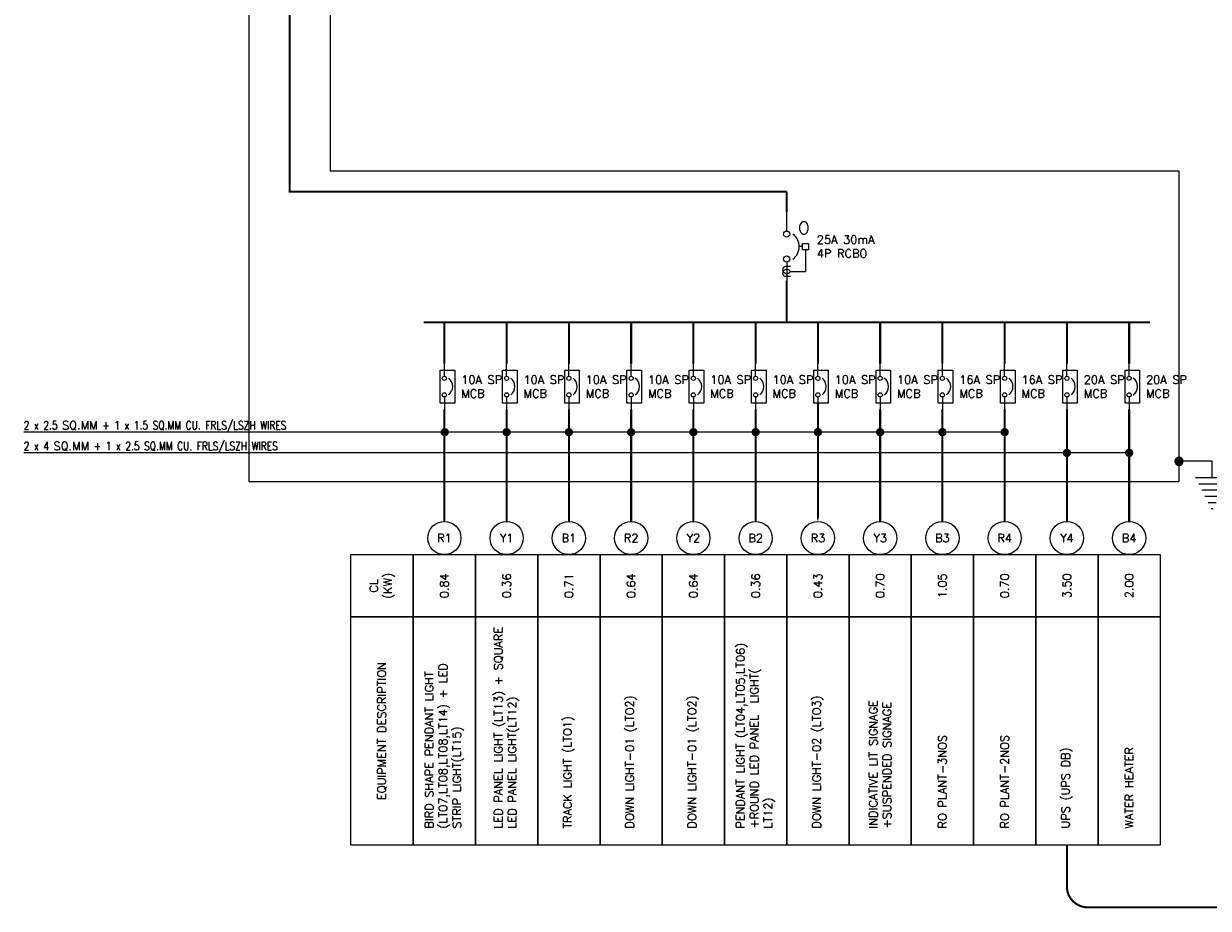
# Model space of a CAD drawing. Header units: millimetres. Extents: x -116035 to 11825, y -16901 to 13107.
# Tile 4 of 9: x -77236 to -62965, y -9588 to 1073. Entities that reach past the tile are written whole.
import ezdxf
from ezdxf.enums import TextEntityAlignment as Align

# ---------------------------------------------------------------- set-up
doc = ezdxf.new("R2010")
doc.units = ezdxf.units.MM
doc.linetypes.add('HIDDENX2', pattern=[19.05, 12.7, -6.35])
doc.linetypes.add('PHANTOM', pattern=[63.5, 31.75, -6.35, 6.35, -6.35, 6.35, -6.35])
for name, color, linetype, lineweight, true_color in [('M-MEP-ELPR-CABLE', 7, 'PHANTOM', 20, 0xb914eb), ('M-MEP-ELPR-EQUIP', 6, 'Continuous', 20, 0xff00ff), ('M-MEP-ELSL-BREAKER', 7, 'Continuous', 20, 0xa41be4), ('M-MEP-ELSL-DEVICES', 7, 'Continuous', 20, 0xa41be4)]:
    doc.layers.add(name, color=color, linetype=linetype, lineweight=lineweight, true_color=true_color)
doc.layers.add('M-MEP-GEN', color=7, linetype='Continuous', lineweight=20)
doc.styles.add('100 ROMANS', font='romans.shx')
doc.styles.add('SSP_Note', font='romans.shx', dxfattribs={"width": 0.8})
doc.styles.get("Standard").update_dxf_attribs({"font": 'romans.shx'})
doc.dimstyles.new('100-ROMANS', dxfattribs={"dimtxt": 100, "dimasz": 0.18, "dimexe": 0.18, "dimexo": 0.0625, "dimgap": 0.09, "dimtad": 0, "dimtih": 1, "dimtoh": 1, "dimdec": 4, "dimzin": 0, "dimdsep": 46, "dimtxsty": '100 ROMANS', "dimcen": 0.09, "dimadec": 0, "dimazin": 0, "dimtfac": 1, "dimtdec": 4, "dimtofl": 0, "dimtmove": 0, "dimatfit": 3, "dimfxl": 1, "dimtolj": 1, "dimtzin": 0, "dimarcsym": 0})

# ---------------------------------------------------------------- blocks, each defined once
blk = doc.blocks.new('MCB')
at = {"color": 0}
for points in [[(150, 0), (0, 0)], [(400, 0), (550, 0)]]:
    blk.add_lwpolyline(points, dxfattribs=at)
blk.add_lwpolyline([(75, 125), (475, 125), (475, -50), (75, -50)], close=True, dxfattribs=at)
for centre in [(175, 0), (375, 0)]:
    blk.add_circle(centre, 25, dxfattribs=at)
blk.add_arc((275, -25), 125, 36.8699, 143.1301, dxfattribs=at)
blk = doc.blocks.new('RCBO')
at = {"color": 0}
for p, q in [((275, 125), (275, 100)), ((300, 150), (475, 150)), ((475, 28.8), (475, 150))]:
    blk.add_line(p, q, dxfattribs=at)
blk.add_lwpolyline([(250, 175), (300, 175), (300, 125), (250, 125)], close=True, dxfattribs=at)
for points in [[(150, 0), (0, 0)], [(400, 0), (550, 0)]]:
    blk.add_lwpolyline(points, dxfattribs=at)
blk.add_lwpolyline([(436, 28.8), (436, -9.8, 0.44435), (462, -33.4, 0.708721), (475, 28.8, 0.735983), (490.2, -33.5, 0.414214), (514, -9.8), (514, 28.8)], format="xyb", dxfattribs=at)
for centre in [(175, 0), (375, 0)]:
    blk.add_circle(centre, 25, dxfattribs=at)
blk.add_arc((275, -25), 125, 36.8699, 143.1301, dxfattribs=at)
blk.add_attdef('O', text='', height=100, rotation=90, dxfattribs=at).set_placement((125, 137.5), align=Align.MIDDLE_CENTER)
blk = doc.blocks.new('EARTH')
h = blk.add_hatch(color=0)
h.dxf.hatch_style = 1
h.paths.add_polyline_path([(25, 0, 1), (-25, 0, 1)])
at = {"color": 0}
for p, q in [((-300, -100), (-100, -100)), ((-281.25, -137.5), (-118.75, -137.5)), ((-262.5, -175), (-137.5, -175)), ((-243.75, -212.5), (-156.25, -212.5)), ((-225, -250), (-175, -250)), ((-206.25, -287.5), (-193.75, -287.5))]:
    blk.add_line(p, q, dxfattribs=at)
blk.add_lwpolyline([(-200, -100), (-200, 0), (0, 0)], dxfattribs=at)
blk.add_circle((0, 0), 25, dxfattribs=at)

msp = doc.modelspace()

# ---------------------------------------------------------------- linework, layer by layer
at = {"layer": 'M-MEP-ELPR-CABLE', "color": 1, "ltscale": 0.1, "true_color": 0xff0000, "const_width": 25}
msp.add_lwpolyline([(-56018, 299), (-62227, 299, 0.414214), (-62477, 49), (-62477, -9326, -0.414214), (-62727, -9576), (-64418, -9576, -0.414214), (-64668, -9326), (-64668, -8826)], format="xyb", dxfattribs=at)
at = {"layer": 'M-MEP-ELPR-EQUIP', "linetype": 'HIDDENX2', "ltscale": 0.15}
msp.add_lwpolyline([(-73543, -701), (-63318, -701), (-63318, -4450), (-74519, -4450), (-74519, 10925), (-41669, 10925), (-41669, 5425), (-73543, 5425), (-73543, -701)], dxfattribs=at)
at = {"layer": 'M-MEP-GEN'}
msp.add_line((-74031, -951), (-74031, 9674), dxfattribs=at)
at = {"layer": 'M-MEP-GEN', "const_width": 25}
for points in [[(-68043, -951), (-74031, -951), (-74031, 9674)], [(-68043, -1201), (-68043, -951)], [(-68043, -2526), (-68043, -2026)], [(-72418, -2526), (-63668, -2526)], [(-72168, -3026), (-72168, -2526)], [(-71418, -3026), (-71418, -2526)], [(-70668, -3026), (-70668, -2526)], [(-69918, -3026), (-69918, -2526)], [(-69168, -3026), (-69168, -2526)], [(-68418, -3026), (-68418, -2526)], [(-67668, -3026), (-67668, -2526)], [(-66918, -3026), (-66918, -2526)], [(-66168, -3026), (-66168, -2526)], [(-65418, -3026), (-65418, -2526)], [(-64668, -3026), (-64668, -2526)], [(-63918, -3026), (-63918, -2526)], [(-72168, -4926), (-72168, -3576)], [(-71418, -4926), (-71418, -3576)], [(-70668, -4926), (-70668, -3576)], [(-69918, -4926), (-69918, -3576)], [(-69168, -4926), (-69168, -3576)], [(-68418, -4926), (-68418, -3576)], [(-66918, -4926), (-66918, -3576)], [(-66168, -4926), (-66168, -3576)], [(-65418, -3576), (-65418, -4926)], [(-64668, -4926), (-64668, -3576)], [(-63918, -4926), (-63918, -3576)]]:
    msp.add_lwpolyline(points, dxfattribs=at)
at = {"layer": 'M-MEP-GEN'}
msp.add_lwpolyline([(-67668, -4926, 0, 100, 0), (-67668, -4726, 25, 25, 0), (-67668, -3501, 25, 25, 0)], format="xyseb", dxfattribs=at)
for points in [[(-73293, -5326), (-72543, -5326), (-72543, -6076), (-73293, -6076)], [(-72543, -5326), (-71793, -5326), (-71793, -6076), (-72543, -6076)], [(-71793, -5326), (-71043, -5326), (-71043, -6076), (-71793, -6076)], [(-71043, -5326), (-70293, -5326), (-70293, -6076), (-71043, -6076)], [(-70293, -5326), (-69543, -5326), (-69543, -6076), (-70293, -6076)], [(-69543, -5326), (-68793, -5326), (-68793, -6076), (-69543, -6076)], [(-68793, -5326), (-68043, -5326), (-68043, -6076), (-68793, -6076)], [(-68043, -5326), (-67293, -5326), (-67293, -6076), (-68043, -6076)], [(-67293, -5326), (-66543, -5326), (-66543, -6076), (-67293, -6076)], [(-66543, -5326), (-65793, -5326), (-65793, -6076), (-66543, -6076)], [(-65793, -5326), (-65043, -5326), (-65043, -6076), (-65793, -6076)], [(-65043, -5326), (-64293, -5326), (-64293, -6076), (-65043, -6076)], [(-64293, -5326), (-63543, -5326), (-63543, -6076), (-64293, -6076)], [(-73293, -6076), (-72543, -6076), (-72543, -8826), (-73293, -8826)], [(-72543, -6076), (-71793, -6076), (-71793, -8826), (-72543, -8826)], [(-71793, -6076), (-71043, -6076), (-71043, -8826), (-71793, -8826)], [(-71043, -6076), (-70293, -6076), (-70293, -8826), (-71043, -8826)], [(-70293, -6076), (-69543, -6076), (-69543, -8826), (-70293, -8826)], [(-69543, -6076), (-68793, -6076), (-68793, -8826), (-69543, -8826)], [(-68793, -6076), (-68043, -6076), (-68043, -8826), (-68793, -8826)], [(-68043, -6076), (-67293, -6076), (-67293, -8826), (-68043, -8826)], [(-67293, -6076), (-66543, -6076), (-66543, -8826), (-67293, -8826)], [(-66543, -6076), (-65793, -6076), (-65793, -8826), (-66543, -8826)], [(-65793, -6076), (-65043, -6076), (-65043, -8826), (-65793, -8826)], [(-65043, -6076), (-64293, -6076), (-64293, -8826), (-65043, -8826)], [(-64293, -6076), (-63543, -6076), (-63543, -8826), (-64293, -8826)]]:
    msp.add_lwpolyline(points, close=True, dxfattribs=at)
for centre in [(-72168, -5126), (-71418, -5126), (-70668, -5126), (-69918, -5126), (-69168, -5126), (-68418, -5126), (-67668, -5126), (-66918, -5126), (-66168, -5126), (-65418, -5126), (-64668, -5126), (-63918, -5126)]:
    msp.add_circle(centre, 200, dxfattribs=at)

# ---------------------------------------------------------------- block references
at = {"layer": 'M-MEP-ELSL-BREAKER', "xscale": 1.5, "yscale": 1.5, "zscale": 1.5, "rotation": 269.9999999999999}
msp.add_blockref('RCBO', (-68043, -1201), dxfattribs=at).add_auto_attribs({'O': 'O'})
at = {"layer": 'M-MEP-ELSL-BREAKER', "rotation": 269.9999999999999}
for p in [(-72168, -3026, 1), (-71418, -3026, 1), (-70668, -3026, 1), (-69918, -3026, 1), (-69168, -3026, 1), (-68418, -3026, 1), (-67668, -3026, 1), (-66918, -3026, 1), (-66168, -3026, 1), (-65418, -3026, 1), (-64668, -3026, 1), (-63918, -3026, 1)]:
    msp.add_blockref('MCB', p, dxfattribs=at)
at = {"layer": 'M-MEP-ELSL-DEVICES', "xscale": -2, "yscale": 2, "zscale": 2}
msp.add_blockref('EARTH', (-63318, -4200), dxfattribs=at)

# ---------------------------------------------------------------- texts
at = {"layer": 'M-MEP-GEN', "char_height": 100}
for s, width, heights, insert, attachment_point in [('25A 30mA 4P RCBO', 891.54, [996], (-67681, -1613), 4), ('10A SP \\PMCB', 507.33, [586], (-71965, -3301), 4), ('10A SP \\PMCB', 507.33, [586], (-71215, -3301), 4), ('10A SP \\PMCB', 507.33, [586], (-70465, -3301), 4), ('10A SP \\PMCB', 507.33, [586], (-69715, -3301, 1), 4), ('10A SP \\PMCB', 507.33, [586], (-68965, -3301), 4), ('10A SP \\PMCB', 507.33, [586], (-68215, -3301), 4), ('10A SP \\PMCB', 507.33, [586], (-67465, -3301), 4), ('10A SP \\PMCB', 507.33, [586], (-66715, -3301, 1), 4), ('16A SP \\PMCB', 507.33, [586], (-65965, -3301, 1), 4), ('16A SP \\PMCB', 507.33, [586], (-65215, -3301), 4), ('20A SP \\PMCB', 507.33, [586], (-64465, -3301), 4), ('20A SP \\PMCB', 507.33, [586], (-63715, -3301), 4), ('\\pxqc;{\\Fromans|c0;R1}', 153.38, [0], (-72168, -5126), 5), ('\\pxqc;{\\Fromans|c0;Y1}', 153.38, [0], (-71418, -5126), 5), ('\\pxqc;{\\Fromans|c0;B1}', 153.38, [0], (-70668, -5126), 5), ('\\pxqc;{\\Fromans|c0;R2}', 153.38, [0], (-69918, -5126), 5), ('\\pxqc;{\\Fromans|c0;Y2}', 153.38, [0], (-69168, -5126), 5), ('\\pxqc;{\\Fromans|c0;B2}', 153.38, [0], (-68418, -5126), 5), ('\\pxqc;{\\Fromans|c0;R3}', 153.38, [0], (-67668, -5126), 5), ('\\pxqc;{\\Fromans|c0;Y3}', 153.38, [0], (-66918, -5126), 5), ('\\pxqc;{\\Fromans|c0;B3}', 153.38, [0], (-66168, -5126), 5), ('\\pxqc;{\\Fromans|c0;R4}', 153.38, [0], (-65418, -5126), 5), ('\\pxqc;{\\Fromans|c0;Y4}', 153.38, [0], (-64668, -5126), 5), ('\\pxqc;{\\Fromans|c0;B4}', 153.38, [0], (-63918, -5126), 5)]:
    msp.add_mtext_dynamic_manual_height_columns(s, width=width, gutter_width=1, heights=heights, dxfattribs=dict(at, insert=insert, attachment_point=attachment_point))
at = {"layer": 'M-MEP-GEN', "linetype": 'Continuous', "char_height": 100, "attachment_point": 7, "style": 'SSP_Note'}
for s, insert, width in [('2 x 2.5 {\\W1;SQ.MM} + 1 x 1.5 SQ.MM CU. FRLS/LSZH WIRES', (-77236, -3850), 4226.81), ('2 x 4 {\\W1;SQ.MM} + 1 x 2.5 SQ.MM CU. FRLS/LSZH WIRES ', (-77236, -4100), 4000)]:
    msp.add_mtext(s, dxfattribs=dict(at, insert=insert, width=width))
at = {"layer": 'M-MEP-GEN', "char_height": 100, "rotation": 90}
for s, width, heights, insert, attachment_point in [('\\pxqc;CL (KW)', 461.24, [859], (-72918, -5701), 5), ('0.84', 347.96, [0], (-72168, -5701), 5), ('0.36', 370.9, [146], (-71418, -5701), 5), ('0.71', 347.96, [0], (-70668, -5701), 5), ('0.64', 347.96, [0], (-69918, -5701), 5), ('0.64', 347.96, [0], (-69168, -5701), 5), ('0.36', 347.96, [0], (-68418, -5701), 5), ('0.43', 347.96, [0], (-67668, -5701), 5), ('0.70', 347.96, [0], (-66918, -5701), 5), ('1.05', 347.96, [0], (-66168, -5701), 5), ('0.70', 347.96, [0], (-65418, -5701), 5), ('3.50', 347.96, [0], (-64668, -5701), 5), ('2.00', 347.96, [0], (-63918, -5701), 5), ('LED PANEL LIGHT (LT13) + SQUARE LED PANEL LIGHT(LT12)', 2716.96, [0], (-71418, -8626), 4), ('INDICATIVE LIT SIGNAGE +SUSPENDED SIGNAGE', 2538.87, [0], (-66918, -8626), 4), ('BIRD SHAPE PENDANT LIGHT (LT07,LT08,LT08,LT14) + LED STRIP LIGHT(LT15)', 2429.04, [0], (-72168, -8626), 4), ('PENDANT LIGHT (LT04,LT05,LT06) +ROUND LED PANEL  LIGHT( LT12)', 2502.12, [933], (-68418, -8626), 4), ('{\\Fromans|c0;EQUIPMENT DESCRIPTION}', 4677.94, [0], (-72918, -7451), 5), ('DOWN LIGHT-01 (LTO2)', 2527.99, [492], (-69918, -8626), 4), ('DOWN LIGHT-01 (LTO2)', 2527.99, [492], (-69168, -8626), 4), ('DOWN LIGHT-02 (LTO3)', 2288.62, [0], (-67668, -8626), 4), ('TRACK LIGHT (LTO1)', 2445.66, [0], (-70668, -8626), 4), ('RO PLANT-3NOS', 2800, [0], (-66168, -8626), 4), ('RO PLANT-2NOS', 2800, [0], (-65418, -8626), 4), ('WATER HEATER', 2800, [0], (-63918, -8626), 4), ('UPS (UPS DB)', 2800, [0], (-64668, -8626), 4)]:
    msp.add_mtext_dynamic_manual_height_columns(s, width=width, gutter_width=1, heights=heights, dxfattribs=dict(at, insert=insert, attachment_point=attachment_point))

# ---------------------------------------------------------------- leaders
at = {"layer": 'M-MEP-GEN'}
for points in [[(-72164, -3850), (-77236, -3850)], [(-71418, -3850), (-72168, -3850)], [(-70668, -3850), (-71418, -3850)], [(-69918, -3850), (-70668, -3850)], [(-69168, -3850), (-69918, -3850)], [(-68418, -3850), (-69168, -3850)], [(-67668, -3850), (-68418, -3850)], [(-66918, -3850), (-67668, -3850)], [(-66168, -3850), (-66918, -3850)], [(-65418, -3850), (-66168, -3850)], [(-64668, -4100), (-77236, -4100)], [(-63918, -4100), (-64668, -4100)]]:
    msp.add_leader(points, dimstyle='100-ROMANS', override={"dimasz": 100, "dimldrblk": 'DOT'}, dxfattribs=at)

doc.saveas('drawing.dxf')
